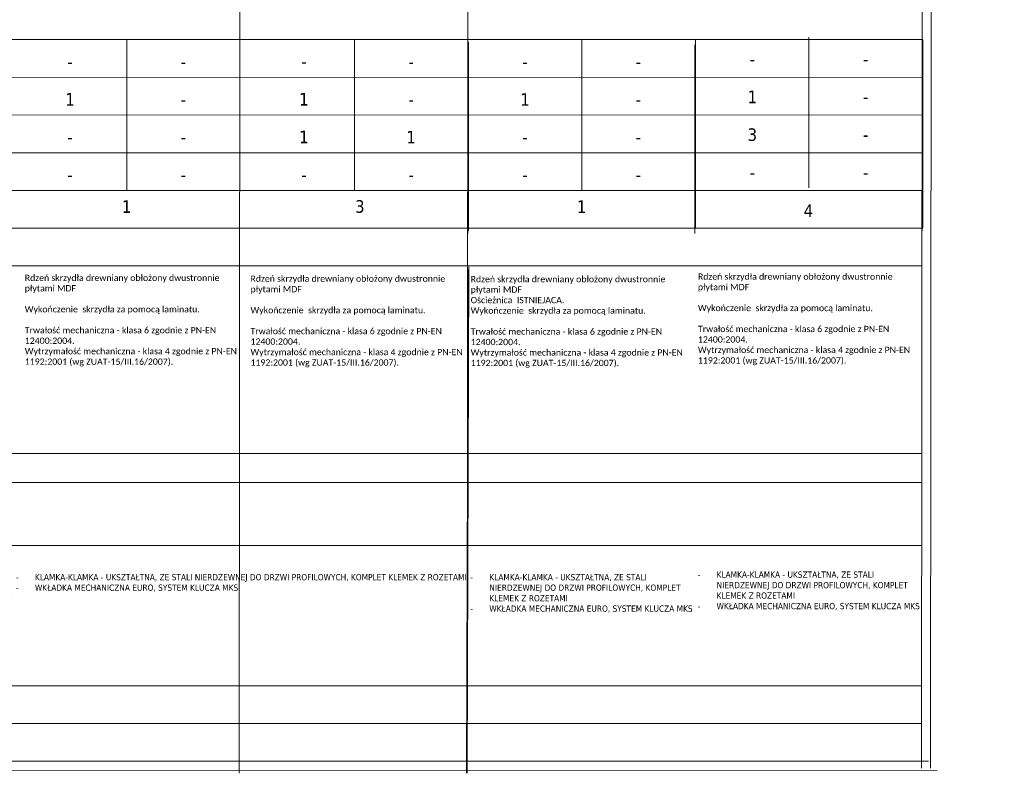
# Model space of a CAD drawing. Header units: millimetres. Extents: x 23192 to 149900, y -396339 to -79279.
# Tile 6 of 136: x 67847 to 69412, y -239866 to -238668. Entities that reach past the tile are written whole.
import ezdxf

# ---------------------------------------------------------------- set-up
doc = ezdxf.new("R2010")
doc.units = ezdxf.units.MM
doc.layers.get('0').update_dxf_attribs({"lineweight": 0})
doc.layers.add('!! ASSA ABLOY', color=2, linetype='Continuous')
doc.layers.add('0_LEGENDA', color=7, linetype='Continuous', lineweight=13)
doc.styles.add('ARIAL', font='tahoma.ttf')
doc.styles.get("Standard").update_dxf_attribs({"font": 'arial.ttf', "height": 25})

msp = doc.modelspace()

# ---------------------------------------------------------------- linework, layer by layer
at = {"layer": '0_LEGENDA', "color": 7, "linetype": 'ByBlock', "ltscale": 5}
for p, q in [((68196.356, -239866.135), (68198.616, -237455.931)), ((68558.443, -239866.475), (68560.703, -237456.271)), ((69280.835, -239858.364), (69283.094, -237448.17)), ((69295.052, -239858.364), (69297.312, -237448.17)), ((66326.915, -238699.128), (69281.921, -238699.466)), ((68017.485, -238699.34), (68017.485, -238939.34)), ((68379.573, -238699.466), (68379.573, -238939.466)), ((68559.573, -239007.58), (68559.573, -238707.58)), ((68560.619, -239003.522), (68560.619, -238703.522)), ((68560.619, -239003.526), (68560.619, -238703.526)), ((68740.73, -238699.466), (68740.73, -238939.466)), ((68920.73, -239007.58), (68920.73, -238707.58)), ((68921.849, -238999.468), (68921.849, -238699.468)), ((68921.849, -238999.472), (68921.849, -238699.472)), ((69101.96, -238695.412), (69101.96, -238935.412)), ((69281.961, -239003.527), (69281.961, -238703.527)), ((69283.007, -238999.468), (69283.007, -238699.468)), ((69283.007, -238999.472), (69283.007, -238699.472)), ((66326.915, -238759.128), (69281.865, -238759.466)), ((66326.915, -238759.128), (69281.865, -238759.47)), ((66326.915, -238819.128), (69281.809, -238819.466)), ((66326.915, -238819.128), (69281.809, -238819.47)), ((66326.915, -238879.128), (69281.752, -238879.466)), ((66326.915, -238939.128), (69281.696, -238939.466)), ((66326.915, -238999.128), (69281.64, -238999.466)), ((66326.915, -238999.128), (69281.64, -238999.466)), ((66326.915, -238999.128), (69281.64, -238999.466)), ((66326.915, -239059.128), (69281.584, -239059.466)), ((68557.645, -239866.474), (68560.193, -239064.988)), ((68558.096, -239852.896), (68560.616, -239064.991)), ((68558.691, -239862.42), (68561.239, -239060.934)), ((66326.915, -239357.547), (69281.304, -239357.885)), ((66324.395, -239403.608), (69281.261, -239403.947)), ((66324.395, -239503.598), (69281.167, -239504.287)), ((66324.311, -239727.033), (69280.958, -239727.367)), ((66324.311, -239727.033), (69280.958, -239727.372)), ((66324.311, -239787.033), (69280.901, -239787.367)), ((66324.311, -239787.033), (69280.901, -239787.372))]:
    msp.add_line(p, q, dxfattribs=at)
at = {"layer": '0_LEGENDA', "color": 7}
for points in [[(69297.308, -237452.23), (66311.916, -237451.794), (66309.31, -239861.998), (69306.006, -239862.418)], [(69291.803, -239847.374), (66324.311, -239847.033), (66326.915, -237466.829), (69283.076, -237467.175)]]:
    msp.add_lwpolyline(points, dxfattribs=at)

# ---------------------------------------------------------------- texts
at = {"layer": '!! ASSA ABLOY', "char_height": 10, "attachment_point": 1, "style": 'ARIAL'}
for insert, width in [((67472.952, -239513.63), 362.72533), ((67831.565, -239532.817), 723.88593), ((68553.883, -239532.817), 362.72533), ((68915.113, -239528.764), 362.72533)]:
    msp.add_mtext('\\A1;\\P\\pi-30,l40,t40;-^IKLAMKA-KLAMKA - UKSZTAŁTNA, ZE STALI NIERDZEWNEJ DO DRZWI PROFILOWYCH, KOMPLET KLEMEK Z ROZETAMI\\P-^IWKŁADKA MECHANICZNA EURO, SYSTEM KLUCZA MKS', dxfattribs=dict(at, insert=insert, width=width))
at = {"char_height": 10, "attachment_point": 1}
for s, insert, width in [('{\\fCalibri|b0|i0|c238|p34;Rdzeń skrzydła drewniany obłożony dwustronnie płytami MDF \\P \\PWykończenie  skrzydła za pomocą laminatu.\\P\\PTrwałość mechaniczna - klasa 6 zgodnie z PN-EN 12400:2004. \\PWytrzymałość mechaniczna - klasa 4 zgodnie z PN-EN 1192:2001 (wg ZUAT-15/III.16/2007).  }', (67855.461, -239073.301), 355.17823), ('{\\fCalibri|b0|i0|c238|p34;Rdzeń skrzydła drewniany obłożony dwustronnie płytami MDF \\P \\PWykończenie  skrzydła za pomocą laminatu.\\P\\PTrwałość mechaniczna - klasa 6 zgodnie z PN-EN 12400:2004. \\PWytrzymałość mechaniczna - klasa 4 zgodnie z PN-EN 1192:2001 (wg ZUAT-15/III.16/2007).  }', (68214.276, -239074.697), 355.17823), ('{\\fCalibri|b0|i0|c238|p34;Rdzeń skrzydła drewniany obłożony dwustronnie płytami MDF \\POścieżnica  ISTNIEJACA. \\PWykończenie  skrzydła za pomocą laminatu.\\P\\PTrwałość mechaniczna - klasa 6 zgodnie z PN-EN 12400:2004. \\PWytrzymałość mechaniczna - klasa 4 zgodnie z PN-EN 1192:2001 (wg ZUAT-15/III.16/2007).  }', (68564.238, -239075.374), 355.64232), ('{\\fCalibri|b0|i0|c238|p34;Rdzeń skrzydła drewniany obłożony dwustronnie płytami MDF \\P \\PWykończenie  skrzydła za pomocą laminatu.\\P\\PTrwałość mechaniczna - klasa 6 zgodnie z PN-EN 12400:2004. \\PWytrzymałość mechaniczna - klasa 4 zgodnie z PN-EN 1192:2001 (wg ZUAT-15/III.16/2007).  }', (68925.468, -239071.32), 355.64232)]:
    msp.add_mtext(s, dxfattribs=dict(at, insert=insert, width=width))
at = {"layer": '0_LEGENDA', "color": 7, "linetype": 'ByBlock', "ltscale": 5, "char_height": 20, "attachment_point": 1, "style": 'ARIAL'}
for s, insert, width in [('\\pxqc;-', (67837.486, -238724.475), 180), ('\\pxqc;-', (68017.485, -238724.475), 180), ('\\pxqc;-', (68028.553, -238724.263), 541.1606), ('\\pxqc;-', (68379.573, -238724.601), 180), ('\\pxqc;-', (68560.73, -238724.601), 180), ('\\pxqc;-', (68740.73, -238724.601), 180), ('\\pxqc;-', (68921.96, -238720.547), 180), ('\\pxqc;-', (69101.96, -238720.547), 180), ('\\pxqc;1', (67837.378, -238784.478), 180), ('\\pxqc;1', (68028.553, -238784.263), 541.1606), ('\\pxqc;1', (68560.623, -238784.604), 180), ('\\pxqc;1', (68921.96, -238780.547), 180), ('\\pxqc;-', (68017.485, -238784.475), 180), ('\\pxqc;-', (68379.573, -238784.601), 180), ('\\pxqc;-', (68740.73, -238784.601), 180), ('\\pxqc;-', (69101.96, -238780.547), 180), ('\\pxqc;1', (68028.553, -238844.262), 541.1606), ('\\pxqc;1', (68379.573, -238844.601), 180), ('\\pxqc;3', (68921.96, -238840.547), 180), ('\\pxqc;-', (67837.486, -238844.475), 180), ('\\pxqc;-', (68017.486, -238844.475), 180), ('\\pxqc;-', (68560.73, -238844.601), 180), ('\\pxqc;-', (68740.73, -238844.601), 180), ('\\pxqc;-', (69101.96, -238840.547), 180), ('\\pxqc;-', (68921.961, -238900.547), 180), ('\\pxqc;-', (69101.961, -238900.547), 180), ('\\pxqc;-', (67837.486, -238904.475), 180), ('\\pxqc;-', (68017.486, -238904.475), 180), ('\\pxqc;-', (68028.553, -238904.262), 541.1606), ('\\pxqc;-', (68379.573, -238904.601), 180), ('\\pxqc;-', (68560.73, -238904.601), 180), ('\\pxqc;-', (68740.73, -238904.601), 180), ('\\pxqc;1', (67840.114, -238955.059), 354.4574), ('\\pxqc;3', (68030.252, -238954.847), 715.618), ('\\pxqc;1', (68563.358, -238955.186), 354.4574), ('\\pxqc;4', (68923.896, -238961.559), 354.4574)]:
    msp.add_mtext(s, dxfattribs=dict(at, insert=insert, width=width))

doc.saveas('drawing.dxf')
